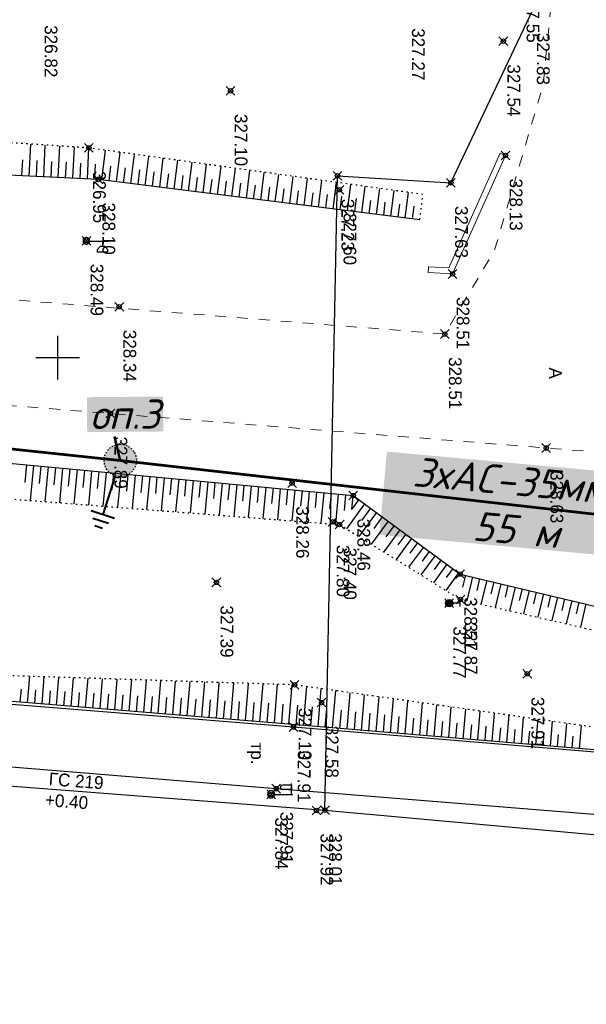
# Model space of a CAD drawing. Header units: metres. Extents: x 705573 to 711566, y 4301675 to 4311183.
# Tile 21 of 256: x 708453 to 708492, y 4301869 to 4301936. Entities that reach past the tile are written whole.
import ezdxf

# ---------------------------------------------------------------- set-up
doc = ezdxf.new("R2010")
doc.units = ezdxf.units.M
doc.header["$LTSCALE"] = 0.5
doc.header["$PDMODE"] = 35
doc.header["$PDSIZE"] = 0.3
for name, pattern in [('ACAD_ISO02W100', [15, 12, -3]), ('Auto_Street_NotBorder_Line_m1', [3, 1.5, -1.5]), ('ДОРОГИ_СТРОЯЩ', [9, 8, -1]), ('Контура низ откосов  Штриховая 0.1-0.5 - - - - - - -', [0.6, 0.1, -0.5])]:
    doc.linetypes.add(name, pattern=pattern)
for name, color, linetype in [('(001) Сетка', 92, 'Continuous'), ('(004) Точки рельефа', 7, 'Continuous'), ('(013) Газ', 30, 'ИК_Газопровод -------г--------'), ('(016) Кабель', 1, 'Continuous'), ('(019) Связь', 3, 'ИК_КАБ_СВЯЗИ'), ('(022) Возд. Линии', 7, 'Continuous'), ('(025) Дорога', 7, 'Continuous'), ('(035) Откосы', 7, 'Continuous'), ('Рамка', 7, 'Continuous')]:
    doc.layers.add(name, color=color, linetype=linetype)
doc.layers.add('AUTO#_ROADS_EXIST_L', color=7, linetype='Continuous', lineweight=15, true_color=0x000000)
doc.styles.add('BM-431', font='txt')
doc.styles.add('D-431', font='txt')
doc.styles.add('S', font='txtwr', dxfattribs={"oblique": 15})
doc.styles.get("Standard").update_dxf_attribs({"font": 'times.ttf'})
doc.styles.add('X_ISO', font='isocpeui.ttf')
doc.linetypes.add('GAZ_VOZDUSH', pattern='A,1,-2,["~",Standard,S=3,R=0,X=-1.5,Y=-1.5],-1,10', length=14)
doc.linetypes.add('ИК_Газопровод -------г--------', pattern='A,9,-0.6,["Г",Standard,S=1.2,R=0,X=0,Y=-0.6],-1.2', length=10.8)
doc.linetypes.add('ИК_КАБ_СВЯЗИ', pattern='A,4,["o",Standard,S=0.5,R=0,X=0,Y=-0.125],4,-2', length=10)
doc.linetypes.add('ИК_Э_КАБ_ВН', pattern='A,8,-2,["<<",Standard,S=1,R=0,X=0,Y=-0.5],8,[">>",Standard,S=1,R=0,X=-1,Y=-0.5],-2', length=20)

# ---------------------------------------------------------------- blocks, each defined once
blk = doc.blocks.new('*X15')
at = {"color": 0}
for p, q in [((9.72, 5.41), (10.27, 5.41)), ((9.74, 5.42), (10.26, 5.42)), ((9.75, 5.43), (10.24, 5.43)), ((9.77, 5.44), (10.22, 5.44)), ((9.79, 5.45), (10.2, 5.45)), ((9.82, 5.46), (10.18, 5.46)), ((9.85, 5.47), (10.15, 5.47)), ((9.88, 5.48), (10.11, 5.48)), ((9.94, 5.49), (10.05, 5.49)), ((9.5, 5.08), (10.49, 5.08)), ((9.5, 5.07), (10.49, 5.07)), ((9.5, 5.06), (10.49, 5.06)), ((9.5, 5.05), (10.49, 5.05)), ((9.5, 5.04), (10.49, 5.04)), ((9.5, 5.03), (10.49, 5.03)), ((9.5, 5.02), (10.5, 5.02)), ((9.5, 5.01), (10.5, 5.01)), ((9.5, 5), (10.5, 5)), ((9.5, 4.99), (10.5, 4.99)), ((9.5, 4.98), (10.5, 4.98)), ((9.5, 4.97), (10.5, 4.97)), ((9.5, 4.96), (10.49, 4.96)), ((9.5, 4.95), (10.49, 4.95)), ((9.5, 4.94), (10.49, 4.94)), ((9.5, 4.93), (10.49, 4.93)), ((9.5, 4.92), (10.49, 4.92)), ((9.5, 4.91), (10.49, 4.91)), ((9.5, 4.9), (10.49, 4.9)), ((9.51, 5.12), (10.48, 5.12)), ((9.51, 5.11), (10.48, 5.11)), ((9.51, 5.1), (10.48, 5.1)), ((9.51, 5.09), (10.49, 5.09)), ((9.51, 4.89), (10.49, 4.89)), ((9.51, 4.88), (10.48, 4.88)), ((9.51, 4.87), (10.48, 4.87)), ((9.51, 4.86), (10.48, 4.86)), ((9.52, 5.16), (10.47, 5.16)), ((9.52, 5.15), (10.47, 5.15)), ((9.52, 5.14), (10.47, 5.14)), ((9.52, 5.13), (10.48, 5.13)), ((9.52, 4.85), (10.48, 4.85)), ((9.52, 4.84), (10.47, 4.84)), ((9.52, 4.83), (10.47, 4.83)), ((9.53, 5.18), (10.46, 5.18)), ((9.53, 5.17), (10.46, 5.17)), ((9.53, 4.82), (10.47, 4.82)), ((9.53, 4.81), (10.46, 4.81)), ((9.53, 4.8), (10.46, 4.8)), ((9.54, 5.2), (10.45, 5.2)), ((9.54, 5.19), (10.46, 5.19)), ((9.54, 4.79), (10.45, 4.79)), ((9.54, 4.78), (10.45, 4.78)), ((9.55, 5.22), (10.44, 5.22)), ((9.55, 5.21), (10.45, 5.21)), ((9.55, 4.77), (10.44, 4.77)), ((9.55, 4.76), (10.44, 4.76)), ((9.56, 5.24), (10.43, 5.24)), ((9.56, 5.23), (10.44, 5.23)), ((9.56, 4.75), (10.43, 4.75)), ((9.56, 4.74), (10.43, 4.74)), ((9.57, 5.26), (10.42, 5.26)), ((9.57, 5.25), (10.43, 5.25)), ((9.57, 4.73), (10.42, 4.73)), ((9.58, 5.27), (10.41, 5.27)), ((9.58, 4.72), (10.41, 4.72)), ((9.58, 4.71), (10.41, 4.71)), ((9.59, 5.29), (10.4, 5.29)), ((9.59, 5.28), (10.41, 5.28)), ((9.59, 4.7), (10.4, 4.7)), ((9.6, 5.3), (10.39, 5.3)), ((9.6, 4.69), (10.39, 4.69)), ((9.61, 5.31), (10.38, 5.31)), ((9.61, 4.68), (10.39, 4.68)), ((9.61, 4.67), (10.38, 4.67)), ((9.62, 5.32), (10.37, 5.32)), ((9.62, 4.66), (10.37, 4.66)), ((9.63, 5.33), (10.37, 5.33)), ((9.63, 4.65), (10.36, 4.65)), ((9.64, 5.34), (10.36, 5.34)), ((9.64, 4.64), (10.35, 4.64)), ((9.65, 5.35), (10.35, 5.35)), ((9.65, 4.63), (10.34, 4.63)), ((9.66, 5.36), (10.34, 5.36)), ((9.66, 4.62), (10.33, 4.62)), ((9.67, 5.37), (10.32, 5.37)), ((9.67, 4.61), (10.32, 4.61)), ((9.68, 5.38), (10.31, 5.38)), ((9.69, 5.39), (10.3, 5.39)), ((9.69, 4.6), (10.31, 4.6)), ((9.7, 4.59), (10.29, 4.59)), ((9.71, 5.4), (10.29, 5.4)), ((9.71, 4.58), (10.28, 4.58)), ((9.73, 4.57), (10.26, 4.57)), ((9.75, 4.56), (10.25, 4.56)), ((9.76, 4.55), (10.23, 4.55)), ((9.78, 4.54), (10.21, 4.54)), ((9.81, 4.53), (10.18, 4.53)), ((9.83, 4.52), (10.16, 4.52)), ((9.87, 4.51), (10.12, 4.51)), ((9.91, 4.5), (10.08, 4.5))]:
    blk.add_line(p, q, dxfattribs=at)
blk = doc.blocks.new('I01070')
at = {"color": 0}
blk.add_circle((0.05, 0.03), 0.5, dxfattribs=at)
blk.add_blockref('*X15', (-9.95, -4.96), dxfattribs=at)
blk = doc.blocks.new('I0195')
at = {"layer": '(016) Кабель', "color": 0, "linetype": 'ИК_Э_КАБ_ВН'}
for p, q in [((-0.275, 0.74), (0.225, 0.74)), ((-0.025, 0.24), (-0.025, 0.74))]:
    blk.add_line(p, q, dxfattribs=at)
at = {"layer": '(016) Кабель', "color": 0, "linetype": 'ИК_Э_КАБ_ВН', "xscale": 0.5, "yscale": 0.5, "zscale": 0.5}
blk.add_blockref('I01070', (-0.025, -0.01), dxfattribs=at)
blk = doc.blocks.new('U1111')
for p, q in [((0.1, 0.45), (0.1, 2.95)), ((1.28934, 2.95), (0.85, 2.51066)), ((1.6, 2.95), (1.28934, 2.95)), ((1.6, 2.95), (1.6, 1.45)), ((0.1, 2.2), (0.85, 2.2)), ((0.85, 2.51066), (0.85, 1.88934)), ((0.85, 1.88934), (1.28934, 1.45)), ((1.28934, 1.45), (1.6, 1.45)), ((0, 0.05), (0.1, 0.05)), ((0, -0.05), (0, 0.05)), ((0.1, 0.05), (0.1, -0.05)), ((0.1, -0.05), (0, -0.05))]:
    blk.add_line(p, q)
blk.add_lwpolyline([(0.55, 0), (0.3, 0.433013), (-0.2, 0.433013), (-0.45, 0), (-0.2, -0.433013), (0.3, -0.433013)], close=True)
at = {"color": 4, "style": 'S', "oblique": 15}
blk.add_attdef('Z', (1.142936, -1.391276), '', height=2, dxfattribs=at)
blk = doc.blocks.new('f')
at = {"layer": '(022) Возд. Линии'}
for points in [[(0, 0.25), (0, 1.5)], [(0, 1.4), (0.75, 1.4)]]:
    blk.add_lwpolyline(points, dxfattribs=at)
blk.add_lwpolyline([(0.4875, 0.65), (0.4875, 0.65, 0.4142136), (0.65, 0.8125), (0.65, 1.4), (0.325, 1.4), (0.325, 0.8125, 0.4142136)], format="xyb", close=True, dxfattribs=at)
blk.add_circle((0, 0), 0.25, dxfattribs=at)
blk = doc.blocks.new('Setka')
at = {"layer": '(001) Сетка'}
for p, q in [((0, 1.5), (0, -1.5)), ((-1.5, 0), (1.5, 0))]:
    blk.add_line(p, q, dxfattribs=at)
blk = doc.blocks.new('5547')
at = {"layer": 'Рамка', "linetype": 'Continuous', "lineweight": 30}
blk.add_hatch(color=7, dxfattribs=at).paths.add_polyline_path([(1621681.8, -797355.8, 1), (1621686.7, -797672.2, 1)])
at = {"lineweight": 40}
for p, q in [((1621684.3, -797672.2), (1621684.3, -798072.2)), ((1621804.3, -798072.2), (1621564.3, -798072.2)), ((1621763.4, -798137.2), (1621605.1, -798137.2)), ((1621722.6, -798202.2), (1621646, -798202.2))]:
    blk.add_line(p, q, dxfattribs=at)
at = {"layer": 'Рамка', "color": 7, "linetype": 'ACAD_ISO02W100', "lineweight": 30}
blk.add_circle((1621684.3, -797514), 158.2, dxfattribs=at)

msp = doc.modelspace()

# ---------------------------------------------------------------- linework, layer by layer
at = {"layer": '(013) Газ', "linetype": 'GAZ_VOZDUSH', "elevation": 325.111, "flags": 128}
for points in [[(708474.408, 4301881.923), (708475.262, 4301925.47), (708483.049, 4301924.988), (708488.662, 4301936.869), (708489.705, 4301943.302)], [(708263.006, 4301898.285), (708267.492, 4301898.016), (708327.408, 4301893.734), (708350.025, 4301891.782), (708379.912, 4301889.21), (708474.408, 4301881.923), (708546.892, 4301875.369), (708558.895, 4301874.626), (708612.857, 4301869.388), (708645.294, 4301866.144), (708657.262, 4301865.626), (708710.546, 4301861.09), (708744.482, 4301857.649), (708772.362, 4301854.652), (708819.32, 4301851.722), (708956.482, 4301840.086), (708968.497, 4301838.773)]]:
    msp.add_lwpolyline(points, dxfattribs=at)
at = {"layer": '(025) Дорога', "elevation": 327.171, "flags": 128}
msp.add_lwpolyline([(708317.225, 4301900.214), (708317.238, 4301895.995), (708379.607, 4301890.903), (708411.216, 4301888.298), (708442.517, 4301885.742), (708471.06, 4301883.402), (708501.346, 4301880.97), (708549.396, 4301877.017), (708549.671, 4301881.202), (708502.029, 4301885.161), (708472.256, 4301887.626), (708442.955, 4301889.981), (708411.376, 4301892.543), (708380.177, 4301895.092), (708349.485, 4301897.617), (708317.225, 4301900.214)], dxfattribs=at)
at = {"layer": '(035) Откосы'}
for p, q in [((708454.119, 4301925.443, 328.102), (708454.225, 4301927.642, 328.102)), ((708455.117, 4301925.395, 328.102), (708455.222, 4301927.577, 328.102)), ((708456.114, 4301925.347, 328.102), (708456.219, 4301927.512, 328.102)), ((708457.112, 4301925.298, 328.102), (708457.216, 4301927.447, 328.102)), ((708458.11, 4301925.25, 328.102), (708458.213, 4301927.381, 328.102)), ((708459.106, 4301925.183, 328.102), (708459.361, 4301927.221, 328.102)), ((708460.097, 4301925.059, 328.102), (708460.35, 4301927.084, 328.102)), ((708461.088, 4301924.935, 328.102), (708461.34, 4301926.946, 328.102)), ((708453.62, 4301925.468, 328.102), (708453.673, 4301926.571, 328.102)), ((708454.618, 4301925.419, 328.102), (708454.671, 4301926.514, 328.102)), ((708455.615, 4301925.371, 328.102), (708455.668, 4301926.458, 328.102)), ((708456.613, 4301925.322, 328.102), (708456.665, 4301926.401, 328.102)), ((708457.611, 4301925.274, 328.102), (708457.663, 4301926.344, 328.102)), ((708458.609, 4301925.226, 328.102), (708458.659, 4301926.269, 328.102)), ((708462.079, 4301924.811, 328.102), (708462.329, 4301926.808, 328.102)), ((708463.07, 4301924.687, 328.102), (708463.318, 4301926.67, 328.102)), ((708464.062, 4301924.563, 328.102), (708464.308, 4301926.533, 328.102)), ((708465.053, 4301924.439, 328.102), (708465.297, 4301926.395, 328.102)), ((708466.044, 4301924.315, 328.102), (708466.287, 4301926.257, 328.102)), ((708459.601, 4301925.121, 328.102), (708459.728, 4301926.137, 328.102)), ((708460.592, 4301924.997, 328.102), (708460.719, 4301926.006, 328.102)), ((708461.584, 4301924.873, 328.102), (708461.709, 4301925.875, 328.102)), ((708462.575, 4301924.749, 328.102), (708462.699, 4301925.744, 328.102)), ((708463.566, 4301924.625, 328.102), (708463.69, 4301925.613, 328.102)), ((708464.557, 4301924.501, 328.102), (708464.68, 4301925.482, 328.102)), ((708467.035, 4301924.191, 328.102), (708467.276, 4301926.119, 328.102)), ((708468.026, 4301924.067, 328.102), (708468.266, 4301925.982, 328.102)), ((708469.017, 4301923.943, 328.102), (708469.255, 4301925.844, 328.102)), ((708470.009, 4301923.82, 328.102), (708470.244, 4301925.706, 328.102)), ((708471, 4301923.696, 328.102), (708471.234, 4301925.568, 328.102)), ((708465.548, 4301924.377, 328.102), (708465.67, 4301925.352, 328.102)), ((708466.54, 4301924.253, 328.102), (708466.66, 4301925.221, 328.102)), ((708467.531, 4301924.129, 328.102), (708467.651, 4301925.09, 328.102)), ((708468.522, 4301924.005, 328.102), (708468.641, 4301924.959, 328.102)), ((708469.513, 4301923.882, 328.102), (708469.631, 4301924.828, 328.102)), ((708471.991, 4301923.572, 328.102), (708472.223, 4301925.431, 328.102)), ((708472.982, 4301923.448, 328.102), (708473.213, 4301925.293, 328.102)), ((708473.973, 4301923.324, 328.102), (708474.202, 4301925.155, 328.102)), ((708474.964, 4301923.2, 328.102), (708475.192, 4301925.017, 328.102)), ((708475.956, 4301923.076, 328.102), (708476.181, 4301924.88, 328.102)), ((708470.504, 4301923.758, 328.102), (708470.622, 4301924.697, 328.102)), ((708471.495, 4301923.634, 328.102), (708471.612, 4301924.567, 328.102)), ((708472.487, 4301923.51, 328.102), (708472.602, 4301924.436, 328.102)), ((708473.478, 4301923.386, 328.102), (708473.593, 4301924.305, 328.102)), ((708474.469, 4301923.262, 328.102), (708474.583, 4301924.174, 328.102)), ((708476.947, 4301922.952, 328.102), (708477.171, 4301924.742, 328.102)), ((708477.938, 4301922.828, 328.102), (708478.16, 4301924.604, 328.102)), ((708478.929, 4301922.704, 328.102), (708479.149, 4301924.466, 328.102)), ((708479.92, 4301922.58, 328.102), (708480.139, 4301924.328, 328.102)), ((708475.46, 4301923.138, 328.102), (708475.573, 4301924.043, 328.102)), ((708476.451, 4301923.014, 328.102), (708476.564, 4301923.912, 328.102)), ((708477.442, 4301922.89, 328.102), (708477.554, 4301923.782, 328.102)), ((708478.434, 4301922.766, 328.102), (708478.544, 4301923.651, 328.102)), ((708479.425, 4301922.642, 328.102), (708479.534, 4301923.52, 328.102)), ((708480.416, 4301922.518, 328.102), (708480.525, 4301923.389, 328.102)), ((708453.922, 4301905.625, 327.274), (708453.809, 4301904.423, 327.274)), ((708454.42, 4301905.579, 327.274), (708454.194, 4301903.181, 327.274)), ((708454.917, 4301905.532, 327.274), (708454.805, 4301904.337, 327.274)), ((708455.415, 4301905.485, 327.274), (708455.191, 4301903.103, 327.274)), ((708455.913, 4301905.438, 327.274), (708455.801, 4301904.251, 327.274)), ((708456.41, 4301905.392, 327.274), (708456.188, 4301903.026, 327.274)), ((708456.908, 4301905.345, 327.274), (708456.797, 4301904.166, 327.274)), ((708457.406, 4301905.298, 327.274), (708457.185, 4301902.948, 327.274)), ((708457.903, 4301905.251, 327.274), (708457.793, 4301904.08, 327.274)), ((708458.401, 4301905.204, 327.274), (708458.182, 4301902.87, 327.274)), ((708458.899, 4301905.158, 327.274), (708458.789, 4301903.995, 327.274)), ((708459.396, 4301905.111, 327.274), (708459.179, 4301902.793, 327.274)), ((708459.894, 4301905.064, 327.274), (708459.786, 4301903.909, 327.274)), ((708460.392, 4301905.017, 327.274), (708460.175, 4301902.715, 327.274)), ((708460.89, 4301904.971, 327.274), (708460.782, 4301903.823, 327.274)), ((708461.387, 4301904.924, 327.274), (708461.172, 4301902.638, 327.274)), ((708461.885, 4301904.877, 327.274), (708461.778, 4301903.738, 327.274)), ((708462.383, 4301904.83, 327.274), (708462.169, 4301902.56, 327.274)), ((708462.88, 4301904.783, 327.274), (708462.774, 4301903.652, 327.274)), ((708463.378, 4301904.737, 327.274), (708463.166, 4301902.482, 327.274)), ((708463.876, 4301904.69, 327.274), (708463.77, 4301903.567, 327.274)), ((708464.373, 4301904.643, 327.274), (708464.163, 4301902.405, 327.274)), ((708464.871, 4301904.596, 327.274), (708464.766, 4301903.481, 327.274)), ((708465.369, 4301904.55, 327.274), (708465.16, 4301902.327, 327.274)), ((708465.866, 4301904.503, 327.274), (708465.762, 4301903.395, 327.274)), ((708466.364, 4301904.456, 327.274), (708466.157, 4301902.249, 327.274)), ((708466.862, 4301904.409, 327.274), (708466.758, 4301903.31, 327.274)), ((708467.359, 4301904.362, 327.274), (708467.153, 4301902.172, 327.274)), ((708467.857, 4301904.316, 327.274), (708467.754, 4301903.224, 327.274)), ((708468.355, 4301904.269, 327.274), (708468.15, 4301902.094, 327.274)), ((708468.852, 4301904.222, 327.274), (708468.751, 4301903.139, 327.274)), ((708469.35, 4301904.175, 327.274), (708469.147, 4301902.017, 327.274)), ((708469.848, 4301904.129, 327.274), (708469.747, 4301903.053, 327.274)), ((708470.345, 4301904.082, 327.274), (708470.144, 4301901.939, 327.274)), ((708470.843, 4301904.035, 327.274), (708470.743, 4301902.968, 327.274)), ((708471.341, 4301903.988, 327.274), (708471.141, 4301901.861, 327.274)), ((708471.839, 4301903.941, 327.274), (708471.739, 4301902.882, 327.274)), ((708472.336, 4301903.895, 327.274), (708472.138, 4301901.784, 327.274)), ((708472.834, 4301903.848, 327.274), (708472.735, 4301902.796, 327.274)), ((708473.332, 4301903.801, 327.274), (708473.135, 4301901.706, 327.274)), ((708473.829, 4301903.754, 327.274), (708473.731, 4301902.711, 327.274)), ((708474.327, 4301903.708, 327.274), (708474.132, 4301901.628, 327.274)), ((708474.825, 4301903.661, 327.274), (708474.727, 4301902.625, 327.274)), ((708475.322, 4301903.614, 327.274), (708475.128, 4301901.551, 327.274)), ((708475.82, 4301903.567, 327.274), (708475.718, 4301902.485, 327.274)), ((708476.318, 4301903.52, 327.274), (708476.227, 4301902.56, 327.274)), ((708476.726, 4301903.24, 327.274), (708476.227, 4301902.56, 327.274)), ((708477.129, 4301902.944, 327.274), (708475.879, 4301901.24, 327.274)), ((708477.532, 4301902.648, 327.274), (708476.919, 4301901.812, 327.274)), ((708477.935, 4301902.352, 327.274), (708476.731, 4301900.711, 327.274)), ((708478.338, 4301902.057, 327.274), (708477.748, 4301901.252, 327.274)), ((708478.741, 4301901.761, 327.274), (708477.583, 4301900.182, 327.274)), ((708479.547, 4301901.169, 327.274), (708478.435, 4301899.654, 327.274)), ((708479.144, 4301901.465, 327.274), (708478.577, 4301900.692, 327.274)), ((708480.353, 4301900.578, 327.274), (708479.287, 4301899.125, 327.274)), ((708479.95, 4301900.874, 327.274), (708479.406, 4301900.132, 327.274)), ((708481.159, 4301899.986, 327.274), (708480.139, 4301898.597, 327.274)), ((708480.756, 4301900.282, 327.274), (708480.235, 4301899.572, 327.274)), ((708481.965, 4301899.395, 327.274), (708480.992, 4301898.068, 327.274)), ((708481.562, 4301899.691, 327.274), (708481.064, 4301899.011, 327.274)), ((708482.771, 4301898.803, 327.274), (708481.844, 4301897.54, 327.274)), ((708482.368, 4301899.099, 327.274), (708481.893, 4301898.451, 327.274)), ((708483.174, 4301898.508, 327.274), (708482.722, 4301897.891, 327.274)), ((708483.577, 4301898.212, 327.274), (708482.696, 4301897.011, 327.274)), ((708484.041, 4301898.047, 327.274), (708483.847, 4301897.232, 327.274)), ((708484.527, 4301897.931, 327.274), (708484.136, 4301896.29, 327.274)), ((708485.014, 4301897.816, 327.274), (708484.819, 4301896.997, 327.274)), ((708485.5, 4301897.7, 327.274), (708485.111, 4301896.065, 327.274)), ((708485.986, 4301897.584, 327.274), (708485.792, 4301896.769, 327.274)), ((708486.472, 4301897.468, 327.274), (708486.085, 4301895.841, 327.274)), ((708486.959, 4301897.352, 327.274), (708486.765, 4301896.541, 327.274)), ((708487.445, 4301897.237, 327.274), (708487.059, 4301895.616, 327.274)), ((708487.931, 4301897.121, 327.274), (708487.739, 4301896.312, 327.274)), ((708488.417, 4301897.005, 327.274), (708488.033, 4301895.392, 327.274)), ((708488.904, 4301896.889, 327.274), (708488.712, 4301896.084, 327.274)), ((708489.39, 4301896.774, 327.274), (708489.008, 4301895.167, 327.274)), ((708489.876, 4301896.658, 327.274), (708489.686, 4301895.856, 327.274)), ((708490.363, 4301896.542, 327.274), (708489.982, 4301894.943, 327.274)), ((708490.849, 4301896.426, 327.274), (708490.659, 4301895.628, 327.274)), ((708491.335, 4301896.31, 327.274), (708490.956, 4301894.718, 327.274)), ((708491.821, 4301896.195, 327.274), (708491.632, 4301895.4, 327.274)), ((708492.308, 4301896.079, 327.274), (708491.93, 4301894.494, 327.274)), ((708454.004, 4301889.303, 327.274), (708454.152, 4301891.109, 327.274)), ((708455, 4301889.221, 327.274), (708455.152, 4301891.077, 327.274)), ((708455.996, 4301889.139, 327.274), (708456.153, 4301891.045, 327.274)), ((708456.993, 4301889.057, 327.274), (708457.153, 4301891.013, 327.274)), ((708457.989, 4301888.975, 327.274), (708458.154, 4301890.981, 327.274)), ((708458.986, 4301888.894, 327.274), (708459.154, 4301890.949, 327.274)), ((708459.982, 4301888.812, 327.274), (708460.155, 4301890.917, 327.274)), ((708460.978, 4301888.73, 327.274), (708461.155, 4301890.885, 327.274)), ((708461.975, 4301888.648, 327.274), (708462.156, 4301890.853, 327.274)), ((708462.971, 4301888.566, 327.274), (708463.156, 4301890.821, 327.274)), ((708463.968, 4301888.485, 327.274), (708464.157, 4301890.789, 327.274)), ((708464.964, 4301888.403, 327.274), (708465.157, 4301890.757, 327.274)), ((708465.96, 4301888.321, 327.274), (708466.158, 4301890.725, 327.274)), ((708466.957, 4301888.239, 327.274), (708467.158, 4301890.693, 327.274)), ((708467.953, 4301888.157, 327.274), (708468.159, 4301890.661, 327.274)), ((708468.95, 4301888.076, 327.274), (708469.159, 4301890.629, 327.274)), ((708469.946, 4301887.994, 327.274), (708470.16, 4301890.597, 327.274)), ((708470.942, 4301887.912, 327.274), (708471.16, 4301890.565, 327.274)), ((708471.939, 4301887.83, 327.274), (708472.165, 4301890.533, 327.274)), ((708472.935, 4301887.746, 327.274), (708473.158, 4301890.41, 327.274)), ((708453.505, 4301889.343, 327.274), (708453.579, 4301890.234, 327.274)), ((708454.502, 4301889.262, 327.274), (708454.577, 4301890.177, 327.274)), ((708455.498, 4301889.18, 327.274), (708455.575, 4301890.121, 327.274)), ((708456.495, 4301889.098, 327.274), (708456.574, 4301890.064, 327.274)), ((708457.491, 4301889.016, 327.274), (708457.572, 4301890.007, 327.274)), ((708458.487, 4301888.934, 327.274), (708458.571, 4301889.95, 327.274)), ((708459.484, 4301888.853, 327.274), (708459.569, 4301889.893, 327.274)), ((708460.48, 4301888.771, 327.274), (708460.568, 4301889.836, 327.274)), ((708461.477, 4301888.689, 327.274), (708461.566, 4301889.779, 327.274)), ((708462.473, 4301888.607, 327.274), (708462.565, 4301889.722, 327.274)), ((708463.469, 4301888.525, 327.274), (708463.563, 4301889.665, 327.274)), ((708473.931, 4301887.663, 327.274), (708474.15, 4301890.269, 327.274)), ((708474.928, 4301887.579, 327.274), (708475.141, 4301890.129, 327.274)), ((708475.924, 4301887.496, 327.274), (708476.133, 4301889.989, 327.274)), ((708476.92, 4301887.412, 327.274), (708477.124, 4301889.848, 327.274)), ((708477.916, 4301887.329, 327.274), (708478.116, 4301889.708, 327.274)), ((708464.466, 4301888.444, 327.274), (708464.561, 4301889.608, 327.274)), ((708465.462, 4301888.362, 327.274), (708465.56, 4301889.551, 327.274)), ((708466.459, 4301888.28, 327.274), (708466.558, 4301889.494, 327.274)), ((708467.455, 4301888.198, 327.274), (708467.557, 4301889.438, 327.274)), ((708468.451, 4301888.116, 327.274), (708468.555, 4301889.381, 327.274)), ((708469.448, 4301888.035, 327.274), (708469.554, 4301889.324, 327.274)), ((708470.444, 4301887.953, 327.274), (708470.552, 4301889.267, 327.274)), ((708471.441, 4301887.871, 327.274), (708471.55, 4301889.21, 327.274)), ((708472.437, 4301887.788, 327.274), (708472.55, 4301889.134, 327.274)), ((708473.433, 4301887.705, 327.274), (708473.543, 4301889.022, 327.274)), ((708478.913, 4301887.246, 327.274), (708479.107, 4301889.568, 327.274)), ((708479.909, 4301887.162, 327.274), (708480.099, 4301889.427, 327.274)), ((708480.905, 4301887.079, 327.274), (708481.09, 4301889.287, 327.274)), ((708481.901, 4301886.995, 327.274), (708482.082, 4301889.147, 327.274)), ((708482.898, 4301886.912, 327.274), (708483.073, 4301889.007, 327.274)), ((708474.429, 4301887.621, 327.274), (708474.537, 4301888.91, 327.274)), ((708475.426, 4301887.538, 327.274), (708475.531, 4301888.798, 327.274)), ((708476.422, 4301887.454, 327.274), (708476.525, 4301888.686, 327.274)), ((708477.418, 4301887.371, 327.274), (708477.519, 4301888.574, 327.274)), ((708478.414, 4301887.287, 327.274), (708478.513, 4301888.463, 327.274)), ((708479.411, 4301887.204, 327.274), (708479.507, 4301888.351, 327.274)), ((708483.894, 4301886.828, 327.274), (708484.065, 4301888.866, 327.274)), ((708484.89, 4301886.745, 327.274), (708485.056, 4301888.726, 327.274)), ((708485.886, 4301886.661, 327.274), (708486.048, 4301888.586, 327.274)), ((708486.883, 4301886.578, 327.274), (708487.039, 4301888.445, 327.274)), ((708487.879, 4301886.494, 327.274), (708488.031, 4301888.305, 327.274)), ((708480.407, 4301887.12, 327.274), (708480.501, 4301888.239, 327.274)), ((708481.403, 4301887.037, 327.274), (708481.495, 4301888.127, 327.274)), ((708482.399, 4301886.953, 327.274), (708482.488, 4301888.015, 327.274)), ((708483.396, 4301886.87, 327.274), (708483.482, 4301887.903, 327.274)), ((708484.392, 4301886.787, 327.274), (708484.476, 4301887.791, 327.274)), ((708485.388, 4301886.703, 327.274), (708485.47, 4301887.68, 327.274)), ((708488.875, 4301886.411, 327.274), (708489.022, 4301888.165, 327.274)), ((708489.871, 4301886.328, 327.274), (708490.014, 4301888.025, 327.274)), ((708490.868, 4301886.244, 327.274), (708491.005, 4301887.884, 327.274)), ((708491.864, 4301886.161, 327.274), (708491.997, 4301887.744, 327.274)), ((708486.385, 4301886.62, 327.274), (708486.464, 4301887.568, 327.274)), ((708487.381, 4301886.536, 327.274), (708487.458, 4301887.456, 327.274)), ((708488.377, 4301886.453, 327.274), (708488.452, 4301887.344, 327.274)), ((708489.373, 4301886.369, 327.274), (708489.446, 4301887.232, 327.274)), ((708490.37, 4301886.286, 327.274), (708490.439, 4301887.12, 327.274)), ((708491.366, 4301886.202, 327.274), (708491.433, 4301887.008, 327.274))]:
    msp.add_line(p, q, dxfattribs=at)
at = {"layer": '(035) Откосы', "linetype": 'Контура низ откосов  Штриховая 0.1-0.5 - - - - - - -'}
for points, elevation in [([(708480.912, 4301922.456), (708481.128, 4301924.191), (708458.21, 4301927.382), (708424.829, 4301929.564), (708416.355, 4301930.1)], 328.102), ([(708321.987, 4301913.387), (708322.97, 4301914.937), (708325.92, 4301916.432), (708371.281, 4301911.415), (708444.749, 4301903.917), (708475.413, 4301901.529), (708483.695, 4301896.392), (708502.933, 4301891.959), (708529.02, 4301888.711), (708533.054, 4301883.761), (708502.333, 4301886.282), (708472.324, 4301890.528), (708442.923, 4301891.469), (708411.556, 4301894.062), (708382.89, 4301896.435), (708350.258, 4301899.634), (708324.066, 4301901.7), (708322.888, 4301903.498), (708322.114, 4301907.732), (708321.592, 4301911.289), (708321.987, 4301913.387)], 326.621)]:
    msp.add_lwpolyline(points, dxfattribs=dict(at, elevation=elevation))
at = {"layer": '(035) Откосы', "elevation": 328.102, "flags": 128}
msp.add_lwpolyline([(708480.912, 4301922.456), (708458.859, 4301925.214), (708424.778, 4301926.866), (708416.208, 4301927.321)], dxfattribs=at)
at = {"layer": '(035) Откосы', "elevation": 327.274, "flags": 128}
msp.add_lwpolyline([(708528.363, 4301890.853), (708535.416, 4301882.679), (708501.607, 4301885.345), (708471.634, 4301887.855), (708442.602, 4301890.239), (708411.005, 4301892.775), (708381.976, 4301895.208), (708349.143, 4301898.035), (708324.946, 4301900.028), (708321.255, 4301900.424), (708319.941, 4301903.668), (708319.941, 4301908.841), (708320.055, 4301913.073), (708322.478, 4301915.049), (708324.869, 4301917.693), (708371.398, 4301913.632), (708444.186, 4301906.541), (708476.348, 4301903.518), (708483.687, 4301898.132), (708502.506, 4301893.651)], close=True, dxfattribs=at)
at = {"color": 0, "linetype": 'ByBlock', "lineweight": 50}
msp.add_line((708460.365, 4301905.933), (708459.967, 4301907.568, 327.89), dxfattribs=at)
at = {"color": 1, "linetype": 'ByBlock', "lineweight": 60, "flags": 128}
msp.add_lwpolyline([(708306.939, 4301907.685), (708350.937, 4301917.13), (708405.66, 4301911.626), (708460.365, 4301905.933), (708515.015, 4301899.736), (708569.909, 4301896.326), (708629.666, 4301890.929), (708684.479, 4301886.395), (708739.272, 4301881.628), (708793.875, 4301875.032), (708848.72, 4301870.915), (708903.566, 4301866.797), (708958.412, 4301862.68), (709008.245, 4301858.598), (709058.079, 4301854.533), (709107.914, 4301850.467), (709162.684, 4301845.45), (709207.444, 4301840.809), (709212.78, 4301813.286)], dxfattribs=at)
at = {"color": 0, "linetype": 'ByBlock', "lineweight": -2, "transparency": 16777216}
for p in [(708486.646, 4301934.709, 327.536), (708467.929, 4301931.3, 327.105), (708458.21, 4301927.382, 326.95), (708486.796, 4301926.867, 328.133), (708458.859, 4301925.214, 328.102), (708475.262, 4301925.47, 327.228), (708475.399, 4301924.508, 327.595), (708483.049, 4301924.988, 327.634), (708458.045, 4301921.012, 328.488), (708483.159, 4301918.73, 328.511), (708460.298, 4301916.482, 328.344), (708482.622, 4301914.608, 328.506), (708459.683, 4301909.154, 327.89), (708489.589, 4301906.784, 328.632), (708472.154, 4301904.37, 328.261), (708476.348, 4301903.518, 328.459), (708474.927, 4301901.723, 327.798), (708475.413, 4301901.529, 327.396), (708466.957, 4301897.562, 327.391), (708483.687, 4301898.132, 328.51), (708482.936, 4301896.126, 327.769), (708483.695, 4301896.392, 327.872), (708488.288, 4301891.287, 327.907), (708472.324, 4301890.528, 327.097), (708474.175, 4301889.308, 327.584), (708472.256, 4301887.626, 327.91), (708471.06, 4301883.402, 327.914), (708470.708, 4301883.011, 327.838), (708474.408, 4301881.923, 328.006), (708473.821, 4301881.911, 327.917)]:
    msp.add_point(p, dxfattribs=at)
at = {"layer": 'AUTO#_ROADS_EXIST_L', "linetype": 'Auto_Street_NotBorder_Line_m1', "lineweight": 15, "flags": 128}
for points in [[(708490.452, 4301943.097), (708489.394, 4301931.762), (708486.024, 4301920.314), (708482.622, 4301914.608), (708443.007, 4301917.748), (708417.097, 4301920.24), (708415.268, 4301923.491), (708414.116, 4301926.497), (708414.853, 4301949.642)], [(708550.248, 4301875.782), (708552.283, 4301897.784), (708551.026, 4301901.914), (708442.374, 4301910.526), (708370.386, 4301917.449), (708327.776, 4301920.926), (708320.199, 4301921.568), (708316.742, 4301918.9), (708315.148, 4301914.725), (708315.148, 4301890.892)]]:
    msp.add_lwpolyline(points, dxfattribs=at)
at = {"layer": 'AUTO#_ROADS_EXIST_L', "elevation": 328.133, "flags": 128}
msp.add_lwpolyline([(708486.43, 4301927.03), (708486.796, 4301926.867), (708483.159, 4301918.73), (708481.482, 4301918.825), (708481.504, 4301919.224), (708482.906, 4301919.145)], close=True, dxfattribs=at)

# ---------------------------------------------------------------- block references
at = {"layer": '(001) Сетка', "rotation": 270}
msp.add_blockref('Setka', (708456.068, 4301912.985), dxfattribs=at)
at = {"layer": '(019) Связь', "color": 0, "rotation": 270}
msp.add_blockref('I0195', (708482.921, 4301896.126, 327.536), dxfattribs=at)
at = {"layer": '(022) Возд. Линии', "xscale": 0.5, "yscale": 0.5, "zscale": 0.5, "rotation": 270}
msp.add_blockref('U1111', (708458.045, 4301921.037, 325.947), dxfattribs=at)
at = {"layer": '(022) Возд. Линии', "xscale": -1, "rotation": 270}
msp.add_blockref('f', (708470.708, 4301883.011, 326.892), dxfattribs=at)
at = {"lineweight": 40, "xscale": 0.007000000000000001, "yscale": 0.007000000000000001, "zscale": 0.007000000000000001, "rotation": 342.0527022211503}
msp.add_blockref('5547', (699381.182, 4310714.847, -1.575), dxfattribs=at)

# ---------------------------------------------------------------- texts
at = {"layer": '(004) Точки рельефа', "style": 'D-431'}
for s, p in [('327.55', (708488.242, 4301938.182, 327.545)), ('326.82', (708455.178, 4301935.804, 326.823)), ('327.27', (708480.375, 4301935.598, 327.268)), ('327.83', (708488.945, 4301935.282, 327.833)), ('327.54', (708486.927, 4301933.122, 327.536)), ('327.10', (708468.212, 4301929.714, 327.105)), ('326.95', (708458.495, 4301925.795, 326.95)), ('328.13', (708487.079, 4301925.28, 328.133)), ('328.10', (708459.142, 4301923.627, 328.102)), ('327.23', (708475.541, 4301923.883, 327.228)), ('327.60', (708475.684, 4301922.921, 327.595)), ('327.63', (708483.334, 4301923.401, 327.634)), ('328.49', (708458.329, 4301919.425, 328.488)), ('328.51', (708483.442, 4301917.143, 328.511)), ('328.34', (708460.581, 4301914.896, 328.344)), ('328.51', (708482.905, 4301913.022, 328.506)), ('327.89', (708459.967, 4301907.568, 327.89)), ('328.63', (708489.875, 4301905.197, 328.632)), ('328.26', (708472.439, 4301902.783, 328.261)), ('328.46', (708476.633, 4301901.931, 328.459)), ('327.80', (708475.21, 4301900.136, 327.798)), ('327.40', (708475.695, 4301899.942, 327.396)), ('328.51', (708483.97, 4301896.545, 328.51)), ('327.39', (708467.242, 4301895.976, 327.391)), ('327.77', (708483.215, 4301894.539, 327.769)), ('327.87', (708483.978, 4301894.805, 327.872)), ('327.91', (708488.573, 4301889.701, 327.907)), ('327.10', (708472.606, 4301888.941, 327.097)), ('327.58', (708474.458, 4301887.721, 327.584)), ('327.91', (708472.54, 4301886.039, 327.91)), ('327.91', (708471.344, 4301881.815, 327.914)), ('327.84', (708470.991, 4301881.424, 327.838)), ('327.92', (708474.105, 4301880.324, 327.917)), ('328.01', (708474.691, 4301880.336, 328.006))]:
    msp.add_text(s, height=0.875, rotation=270, dxfattribs=at).set_placement(p)
at = {"layer": '(013) Газ', "color": 0, "linetype": 'Continuous', "style": 'D-431'}
for s, p in [('ГС 219', (708455.434, 4301883.643)), ('+0.40', (708455.173, 4301882.212))]:
    msp.add_text(s, height=0.875, rotation=355.65264, dxfattribs=at).set_placement(p)
at = {"layer": '(025) Дорога', "linetype": 'ДОРОГИ_СТРОЯЩ', "style": 'BM-431'}
for s, p in [('A', (708489.785, 4301912.31)), ('тр.', (708469.326, 4301886.572))]:
    msp.add_text(s, height=0.875, rotation=270, dxfattribs=at).set_placement(p)
at = {"color": 5, "linetype": 'ByBlock', "ltscale": 0.5, "insert": (708460.695, 4301909.095, -648.934), "char_height": 2, "attachment_point": 5, "rotation": 0.54202, "style": 'X_ISO', "bg_fill": 1, "box_fill_scale": 1.1, "bg_fill_color": 255, "bg_fill_transparency": 0}
msp.add_mtext('{\\fISOCPEUR|b1|i1|c204|p34;оп.3}', dxfattribs=at)
at = {"color": 5, "linetype": 'ByBlock', "ltscale": 0.5, "insert": (708487.69, 4301902.834), "char_height": 2, "width": 18.26461, "attachment_point": 5, "rotation": 354.79881, "style": 'X_ISO', "bg_fill": 1, "box_fill_scale": 1.1, "bg_fill_color": 255, "bg_fill_transparency": 0}
msp.add_mtext('{\\fISOCPEUR|b1|i1|c204|p34;3хАС-35мм2\\P55 м}', dxfattribs=at)

doc.saveas('drawing.dxf')
